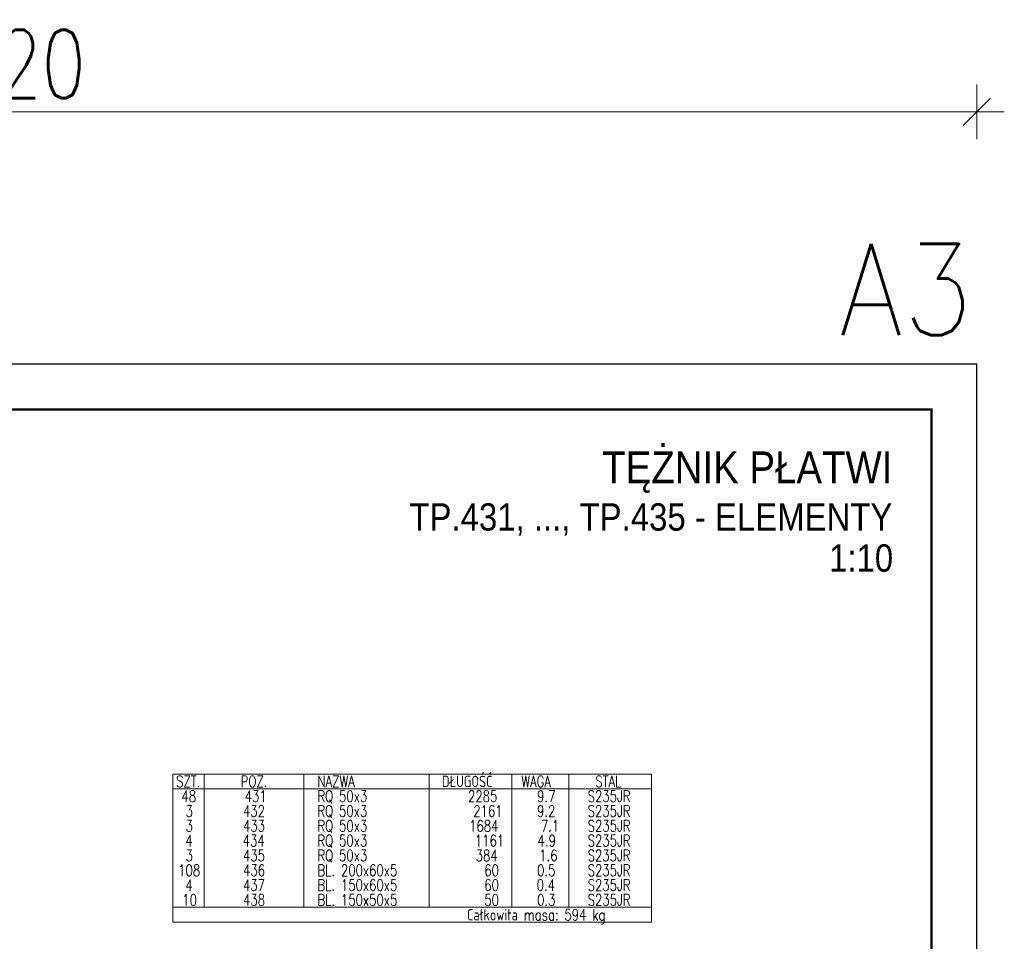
# Model space of a CAD drawing. Header units: millimetres. Extents: x -873 to -441, y 16945 to 17317.
# Tile 5 of 5: x -657 to -441, y 17115 to 17317. Entities that reach past the tile are written whole.
import ezdxf
from ezdxf.enums import TextEntityAlignment as Align

# ---------------------------------------------------------------- set-up
doc = ezdxf.new("R2010")
doc.units = ezdxf.units.MM
doc.header["$LTSCALE"] = 10
doc.layers.get('Defpoints').update_dxf_attribs({"color": 1})
doc.layers.add('_FORMATKA', color=8, linetype='Continuous', plot=False)
for name, color, linetype, lineweight in [('_RAMKA', 7, 'Continuous', 35), ('PS_DIM', 4, 'Continuous', 13), ('PS_TEXT', 3, 'Continuous', 18)]:
    doc.layers.add(name, color=color, linetype=linetype, lineweight=lineweight)
doc.styles.add('ARIAL', font='arial.ttf')
doc.styles.add('gil', font='txt', dxfattribs={"width": 0.9})
doc.styles.add('simplex', font='simplex.shx', dxfattribs={"width": 0.75})
doc.dimstyles.new('1_10_PRZ', dxfattribs={"dimtxt": 2, "dimasz": 1, "dimexe": 2, "dimexo": 5, "dimgap": 1, "dimtad": 1, "dimdec": 0, "dimlfac": 10, "dimtxsty": 'simplex', "dimblk": 'dimznak', "dimcen": 2, "dimse1": 1, "dimse2": 1, "dimclrt": 3, "dimadec": 1, "dimazin": 0, "dimtfac": 1, "dimtdec": 0, "dimtix": 1, "dimtmove": 2, "dimatfit": 3, "dimldrblk": 'dim-grot', "dimfxl": 1, "dimarcsym": 0})

# ---------------------------------------------------------------- blocks, each defined once
blk = doc.blocks.new('dimznak')
at = {"color": 0}
for points in [[(0, 2), (0, -2)], [(-2, 0), (2, 0)]]:
    blk.add_lwpolyline(points, dxfattribs=at)
at = {"color": 2}
blk.add_lwpolyline([(1, 1), (-1, -1)], dxfattribs=at)
blk = doc.blocks.new('*D15')
at = {"color": 252, "lineweight": -2, "transparency": 16777216}
blk.add_line((-417, 352.33), (-3, 352.33), dxfattribs=at)
at = {"layer": 'Defpoints', "color": 0, "transparency": 16777216}
for p in [(0, 352.33), (-420, 297), (0, 297)]:
    blk.add_point(p, dxfattribs=at)
at = {"color": 252, "lineweight": -2, "transparency": 16777216, "xscale": 3, "yscale": 3, "zscale": 3, "rotation": 180}
blk.add_blockref('dimznak', (-420, 352.33), dxfattribs=at)
at = {"color": 252, "lineweight": -2, "transparency": 16777216, "xscale": 3, "yscale": 3, "zscale": 3}
blk.add_blockref('dimznak', (0, 352.33), dxfattribs=at)
at = {"color": 252, "transparency": 16777216, "insert": (-210, 362.83), "char_height": 15, "attachment_point": 5, "style": 'simplex'}
blk.add_mtext('420', dxfattribs=at)
blk = doc.blocks.new('dim-grot')
blk.add_hatch(color=256).paths.add_polyline_path([(0, 0), (-2, 0.5), (-2, -0.5)])
blk.add_lwpolyline([(0, 0), (-2, 0.5), (-2, -0.5), (0, 0)])
blk = doc.blocks.new('Tytuł rysunku')
at = {"layer": 'PS_TEXT', "style": 'ARIAL', "flags": 4}
for tag, height, p in [('TYTUŁ1', 7, (-61.19, -9.34)), ('TYTUŁ2', 6, (-61.19, -19.72)), ('SKALA', 6, (-61.19, -28.72))]:
    blk.add_attdef(tag, text='', height=height, dxfattribs=at).set_placement(p, align=Align.MIDDLE_CENTER)
blk = doc.blocks.new('*X88')
at = {"color": 7}
for p, q in [((-518.45, 17151.56), (-623.45, 17151.56)), ((-623.45, 17151.56), (-623.45, 17119.06)), ((-518.45, 17119.06), (-518.45, 17151.56)), ((-623.45, 17119.06), (-518.45, 17119.06))]:
    blk.add_line(p, q, dxfattribs=at)
at = {"color": 3}
for p, q in [((-616.58, 17151.56), (-616.58, 17122.31)), ((-594.7, 17151.56), (-594.7, 17122.31)), ((-567.2, 17151.56), (-567.2, 17122.31)), ((-549.08, 17151.56), (-549.08, 17122.31)), ((-536.58, 17151.56), (-536.58, 17122.31)), ((-623.45, 17148.31), (-518.45, 17148.31)), ((-623.45, 17122.31), (-518.45, 17122.31))]:
    blk.add_line(p, q, dxfattribs=at)
at = {"color": 1, "style": 'simplex', "width": 0.75}
for s, p in [('SZT.', (-622.7, 17148.68)), ('POZ.', (-608.54, 17148.68)), ('NAZWA', (-591.7, 17148.68)), ('DŁUGOŚĆ', (-564.4, 17148.68)), ('WAGA', (-546.99, 17148.68)), ('STAL', (-530.73, 17148.68)), ('Całkowita masa: 594 kg', (-558.9, 17119.43))]:
    blk.add_text(s, height=2.5, dxfattribs=at).set_placement(p)
at = {"color": 4, "style": 'simplex', "width": 0.75}
for s, p in [('48', (-621.53, 17145.43)), ('431', (-607.65, 17145.43)), ('RQ 50x3', (-591.7, 17145.43)), ('2285', (-558.69, 17145.43)), ('9.7', (-543.51, 17145.43)), ('S235JR', (-532.43, 17145.43)), ('3', (-620.64, 17142.18)), ('432', (-608.05, 17142.18)), ('RQ 50x3', (-591.7, 17142.18)), ('2161', (-557.53, 17142.18)), ('9.2', (-543.51, 17142.18)), ('S235JR', (-532.43, 17142.18)), ('3', (-620.64, 17138.93)), ('433', (-608.05, 17138.93)), ('RQ 50x3', (-591.7, 17138.93)), ('1684', (-558.42, 17138.93)), ('7.1', (-542.7, 17138.93)), ('S235JR', (-532.43, 17138.93)), ('4', (-620.69, 17135.68)), ('434', (-608.1, 17135.68)), ('RQ 50x3', (-591.7, 17135.68)), ('1161', (-557.17, 17135.68)), ('4.9', (-543.42, 17135.68)), ('S235JR', (-532.43, 17135.68)), ('3', (-620.64, 17132.43)), ('435', (-608.05, 17132.43)), ('RQ 50x3', (-591.7, 17132.43)), ('384', (-556.99, 17132.43)), ('1.6', (-543.06, 17132.43)), ('S235JR', (-532.43, 17132.43)), ('108', (-622.25, 17129.18)), ('436', (-608.01, 17129.18)), ('BL. 200x60x5', (-591.7, 17129.18)), ('60', (-555.12, 17129.18)), ('0.5', (-543.51, 17129.18)), ('S235JR', (-532.43, 17129.18)), ('4', (-620.69, 17125.93)), ('437', (-608.05, 17125.93)), ('BL. 150x60x5', (-591.7, 17125.93)), ('60', (-555.12, 17125.93)), ('0.4', (-543.6, 17125.93)), ('S235JR', (-532.43, 17125.93)), ('10', (-621.36, 17122.68)), ('438', (-608.05, 17122.68)), ('BL. 150x50x5', (-591.7, 17122.68)), ('50', (-555.12, 17122.68)), ('0.3', (-543.51, 17122.68)), ('S235JR', (-532.43, 17122.68))]:
    blk.add_text(s, height=2.5, dxfattribs=at).set_placement(p)
blk = doc.blocks.new('*U14')
at = {"layer": '_FORMATKA', "lineweight": -3}
blk.add_lwpolyline([(-420, 0), (0, 0), (0, 297), (-420, 297)], close=True, dxfattribs=at)
at = {"layer": '_RAMKA', "lineweight": -3, "const_width": 0.5}
blk.add_lwpolyline([(-390, 10), (-10, 10), (-10, 287), (-390, 287)], close=True, dxfattribs=at)
at = {"layer": '_FORMATKA', "lineweight": -3, "style": 'simplex', "width": 0.9}
blk.add_text('A3', height=20, dxfattribs=at).set_placement((-0.86, 303.35), align=Align.RIGHT)
dim = blk.add_linear_dim(base=(0, 352.33), p1=(-420, 297), p2=(0, 297), dimstyle='1_10_PRZ', override={"dimscale": 3, "dimtxt": 5, "dimlfac": 1, "dimclrd": 252, "dimclrt": 252})
dim.commit()
dim.dimension.update_dxf_attribs({"geometry": '*D15', "text_midpoint": (-210, 362.83)})

msp = doc.modelspace()

# ---------------------------------------------------------------- block references
ref = msp.add_blockref('Tytuł rysunku', (-460.58, 17224.67))
ref.add_attrib('TYTUŁ1', 'TĘŻNIK PŁATWI', dxfattribs={"layer": 'PS_TEXT', "height": 7, "style": 'gil', "width": 0.9}).set_placement((-465.58, 17215.33), align=Align.RIGHT)
ref.add_attrib('TYTUŁ2', 'TP.431, ..., TP.435 - ELEMENTY', dxfattribs={"layer": 'PS_TEXT', "height": 6, "style": 'gil', "width": 0.9}).set_placement((-465.58, 17204.95), align=Align.RIGHT)
ref.add_attrib('SKALA', '1:10', dxfattribs={"layer": 'PS_TEXT', "height": 6, "style": 'gil', "width": 0.9}).set_placement((-465.41, 17195.95), align=Align.RIGHT)
at = {"layer": 'PS_DIM'}
msp.add_blockref('*U14', (-447.02, 16944.51), dxfattribs=at)
at = {"layer": 'PS_TEXT', "color": 2, "linetype": 'Continuous'}
msp.add_blockref('*X88', (0, 0), dxfattribs=at)

doc.saveas('drawing.dxf')
